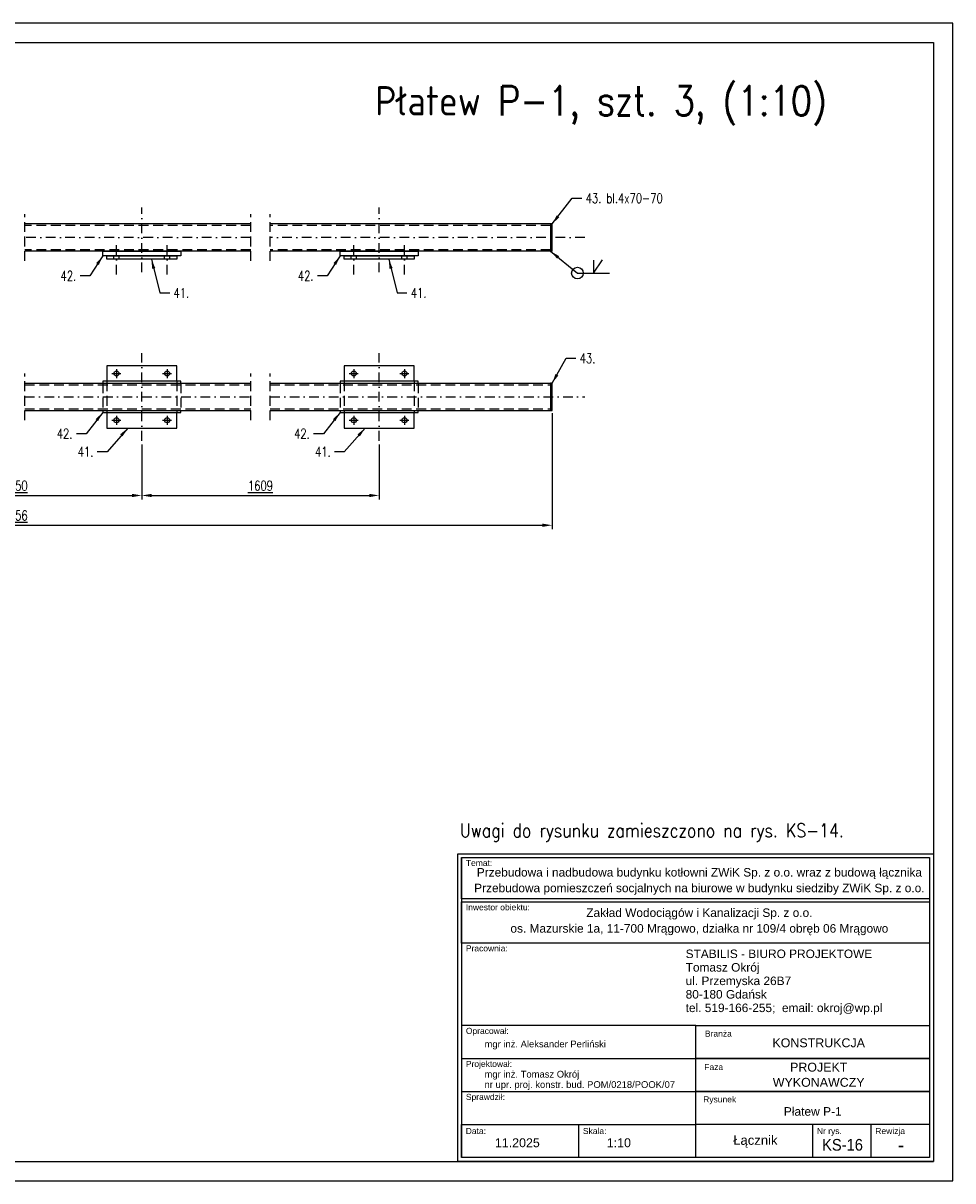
# Model space of a CAD drawing. Header units: centimetres. Extents: x 686402 to 1830517, y -1283654 to -666360.
# Tile 2 of 35: x 1750541 to 1752927, y -1068388 to -1065418. Entities that reach past the tile are written whole.
import ezdxf
from ezdxf.enums import TextEntityAlignment as Align

# ---------------------------------------------------------------- set-up
doc = ezdxf.new("R2010")
doc.units = ezdxf.units.CM
doc.header["$LTSCALE"] = 50
doc.header["$MEASUREMENT"] = 0
doc.linetypes.add('DASHDOT', pattern=[1, 0.5, -0.25, 0, -0.25])
doc.linetypes.add('DASHED', pattern=[0.75, 0.5, -0.25])
for name, color, linetype in [('0-Ramki', 2, 'Continuous'), ('k_stal_niewid', 4, 'DASHED'), ('k_stal_opisy_5', 2, 'Continuous'), ('k_stal_osie', 1, 'DASHDOT'), ('k_stal_otwory', 1, 'DASHDOT'), ('k_stal_widok', 7, 'Continuous'), ('k_stal_wymiary', 3, 'Continuous')]:
    doc.layers.add(name, color=color, linetype=linetype)
doc.styles.add('ROMANS', font='ROMANS.SHX', dxfattribs={"width": 0.85})
doc.styles.add('standard2', font='ARIAL.TTF', dxfattribs={"height": 20})
doc.styles.add('TXT3', font='romans.shx', dxfattribs={"width": 0.75})
doc.dimstyles.new('Skala_1_10', dxfattribs={"dimscale": 10, "dimtxt": 2.5, "dimasz": 2.5, "dimexe": 1, "dimexo": 1, "dimgap": 1, "dimtad": 1, "dimdec": 0, "dimzin": 0, "dimdsep": 46, "dimtxsty": 'TXT3', "dimcen": 2.5, "dimadec": 0, "dimazin": 0, "dimtfac": 1, "dimtdec": 0, "dimtmove": 0, "dimatfit": 3, "dimfxl": 0, "dimtolj": 1, "dimtzin": 0, "dimarcsym": 0})

# ---------------------------------------------------------------- blocks, each defined once
blk = doc.blocks.new('*D1164')
at = {"layer": 'Defpoints', "color": 0}
for p in [(1750195.3, -1066489.4), (1750845.3, -1066489.4), (1750845.3, -1066629.9)]:
    blk.add_point(p, dxfattribs=at)
at = {"layer": 'k_stal_wymiary', "color": 0, "lineweight": -2}
for p, q in [((1750195.3, -1066499.4), (1750195.3, -1066639.9)), ((1750845.3, -1066499.4), (1750845.3, -1066639.9)), ((1750220.3, -1066629.9), (1750820.3, -1066629.9))]:
    blk.add_line(p, q, dxfattribs=at)
at = {"layer": 'k_stal_wymiary', "color": 0}
for points in [[(1750220.3, -1066625.8), (1750220.3, -1066634.1), (1750195.3, -1066629.9)], [(1750820.3, -1066625.8), (1750820.3, -1066634.1), (1750845.3, -1066629.9)]]:
    blk.add_solid(points, dxfattribs=at)
at = {"layer": 'k_stal_wymiary', "color": 0, "insert": (1750520.3, -1066604.9), "char_height": 25, "attachment_point": 5, "style": 'TXT3'}
blk.add_mtext('\\A1;\\L2150', dxfattribs=at)
blk = doc.blocks.new('*D1165')
at = {"layer": 'Defpoints', "color": 0}
for p in [(1750845.3, -1066489.4), (1751454.3, -1066489.4), (1751454.3, -1066629.9)]:
    blk.add_point(p, dxfattribs=at)
at = {"layer": 'k_stal_wymiary', "color": 0, "lineweight": -2}
for p, q in [((1750845.3, -1066499.4), (1750845.3, -1066639.9)), ((1751454.3, -1066499.4), (1751454.3, -1066639.9)), ((1750870.3, -1066629.9), (1751429.3, -1066629.9))]:
    blk.add_line(p, q, dxfattribs=at)
at = {"layer": 'k_stal_wymiary', "color": 0}
for points in [[(1750870.3, -1066625.8), (1750870.3, -1066634.1), (1750845.3, -1066629.9)], [(1751429.3, -1066625.8), (1751429.3, -1066634.1), (1751454.3, -1066629.9)]]:
    blk.add_solid(points, dxfattribs=at)
at = {"layer": 'k_stal_wymiary', "color": 0, "insert": (1751149.8, -1066604.9), "char_height": 25, "attachment_point": 5, "style": 'TXT3'}
blk.add_mtext('\\A1;\\L1609', dxfattribs=at)
blk = doc.blocks.new('*D1166')
at = {"layer": 'Defpoints', "color": 0}
for p in [(1749142.3, -1066409.1), (1751898.3, -1066409.1), (1751898.3, -1066706.3)]:
    blk.add_point(p, dxfattribs=at)
at = {"layer": 'k_stal_wymiary', "color": 0, "lineweight": -2}
for p, q in [((1749142.3, -1066419.1), (1749142.3, -1066716.3)), ((1751898.3, -1066419.1), (1751898.3, -1066716.3)), ((1749167.3, -1066706.3), (1751873.3, -1066706.3))]:
    blk.add_line(p, q, dxfattribs=at)
at = {"layer": 'k_stal_wymiary', "color": 0}
for points in [[(1749167.3, -1066702.1), (1749167.3, -1066710.5), (1749142.3, -1066706.3)], [(1751873.3, -1066702.1), (1751873.3, -1066710.5), (1751898.3, -1066706.3)]]:
    blk.add_solid(points, dxfattribs=at)
at = {"layer": 'k_stal_wymiary', "color": 0, "insert": (1750520.3, -1066681.3), "char_height": 25, "attachment_point": 5, "style": 'TXT3'}
blk.add_mtext('\\A1;\\L6256', dxfattribs=at)

msp = doc.modelspace()

# ---------------------------------------------------------------- linework, layer by layer
at = {"layer": '0-Ramki', "color": 1}
for p, q in [((1748976.6, -1065468.2), (1752876.6, -1065468.2)), ((1752876.6, -1065468.2), (1752876.6, -1068338.2)), ((1748976.6, -1068338.2), (1752876.6, -1068338.2))]:
    msp.add_line(p, q, dxfattribs=at)
at = {"layer": '0-Ramki', "color": 2}
for p, q in [((1751665.9, -1067559), (1751665.9, -1068328.5)), ((1752866.9, -1067559), (1752866.9, -1068328.5)), ((1752267.5, -1067989.8), (1751665.9, -1067989.8)), ((1751665.9, -1067989.8), (1751665.9, -1068243.8)), ((1752267.5, -1068243.8), (1752267.5, -1067989.8)), ((1751665.9, -1068074.5), (1752267.5, -1068074.5)), ((1751665.9, -1068159.2), (1752267.5, -1068159.2)), ((1752267.5, -1068159.2), (1752866.9, -1068159.2)), ((1751665.9, -1068243.8), (1752267.5, -1068243.8)), ((1751665.9, -1068328.5), (1751665.9, -1068243.8)), ((1751966.7, -1068328.5), (1751966.7, -1068243.8)), ((1752267.5, -1068328.5), (1752267.5, -1068243.8)), ((1752567.2, -1068328.5), (1752567.2, -1068243.8)), ((1752717.1, -1068328.5), (1752717.1, -1068243.8)), ((1752866.9, -1068243.8), (1752866.9, -1068328.5)), ((1752866.9, -1068328.5), (1751665.9, -1068328.5))]:
    msp.add_line(p, q, dxfattribs=at)
at = {"layer": '0-Ramki', "color": 1}
msp.add_lwpolyline([(1751656.2, -1067549.2), (1752876.6, -1067549.2), (1752876.6, -1068338.2), (1751656.2, -1068338.2)], close=True, dxfattribs=at)
at = {"layer": '0-Ramki', "color": 2}
for points in [[(1751665.9, -1067559), (1752866.9, -1067559), (1752866.9, -1067664.4), (1751665.9, -1067664.4)], [(1751665.9, -1067672.7), (1752866.9, -1067672.7), (1752866.9, -1067778.1), (1751665.9, -1067778.1)], [(1752267.5, -1067989.8), (1752866.9, -1067989.8), (1752866.9, -1068074.5), (1752267.5, -1068074.5)], [(1752267.5, -1068074.5), (1752866.9, -1068074.5), (1752866.9, -1068159.2), (1752267.5, -1068159.2)], [(1752267.5, -1068159.2), (1752866.9, -1068159.2), (1752866.9, -1068243.8), (1752267.5, -1068243.8)]]:
    msp.add_lwpolyline(points, close=True, dxfattribs=at)
at = {"layer": 'Defpoints'}
msp.add_lwpolyline([(1748726.6, -1068388.2), (1752926.6, -1068388.2), (1752926.6, -1065418.2), (1748726.6, -1065418.2)], close=True, dxfattribs=at)
at = {"layer": 'k_stal_niewid'}
for p, q in [((1750545.3, -1066028.4), (1750545.3, -1065908.4)), ((1751124.8, -1066028.4), (1751124.8, -1065908.4)), ((1751174.8, -1066028.4), (1751174.8, -1065908.4)), ((1751124.8, -1065937.4), (1750545.3, -1065937.4)), ((1751894.3, -1065937.4), (1751174.8, -1065937.4)), ((1751124.8, -1065999.4), (1750545.3, -1065999.4)), ((1750773.3, -1066023.4), (1750773.3, -1066015.4)), ((1750787.3, -1066023.4), (1750787.3, -1066015.4)), ((1750903.3, -1066023.4), (1750903.3, -1066015.4)), ((1750917.3, -1066023.4), (1750917.3, -1066015.4)), ((1751894.3, -1065999.4), (1751174.8, -1065999.4)), ((1751382.3, -1066023.4), (1751382.3, -1066015.4)), ((1751396.3, -1066023.4), (1751396.3, -1066015.4)), ((1751512.3, -1066023.4), (1751512.3, -1066015.4)), ((1751526.3, -1066023.4), (1751526.3, -1066015.4)), ((1750545.3, -1066437.1), (1750545.3, -1066317.2)), ((1751124.8, -1066437.1), (1751124.8, -1066317.2)), ((1751174.8, -1066437.1), (1751174.8, -1066317.2)), ((1750545.3, -1066346.1), (1751124.8, -1066346.1)), ((1750745.3, -1066342.1), (1750745.3, -1066412.1)), ((1750755.3, -1066337.1), (1750755.3, -1066417.1)), ((1750935.3, -1066337.1), (1750935.3, -1066417.1)), ((1750945.3, -1066342.1), (1750945.3, -1066412.1)), ((1751174.8, -1066346.1), (1751894.3, -1066346.1)), ((1751354.3, -1066342.1), (1751354.3, -1066412.1)), ((1751364.3, -1066337.1), (1751364.3, -1066417.1)), ((1751544.3, -1066337.1), (1751544.3, -1066417.1)), ((1751554.3, -1066342.1), (1751554.3, -1066412.1)), ((1750545.3, -1066408.1), (1751124.8, -1066408.1)), ((1751174.8, -1066408.1), (1751894.3, -1066408.1))]:
    msp.add_line(p, q, dxfattribs=at)
at = {"layer": 'k_stal_osie'}
for p, q in [((1750845.3, -1066057.4), (1750845.3, -1065890.8)), ((1751454.3, -1066057.4), (1751454.3, -1065890.8)), ((1751124.8, -1065968.4), (1750545.3, -1065968.4)), ((1751982.3, -1065968.4), (1751174.8, -1065968.4)), ((1750845.3, -1066489.4), (1750845.3, -1066264.9)), ((1751454.3, -1066489.4), (1751454.3, -1066264.9)), ((1750545.3, -1066377.1), (1751124.8, -1066377.1)), ((1751174.8, -1066377.1), (1751982.3, -1066377.1))]:
    msp.add_line(p, q, dxfattribs=at)
at = {"layer": 'k_stal_otwory'}
for p, q in [((1750780.3, -1066062.9), (1750780.3, -1065983.9)), ((1750910.3, -1066062.9), (1750910.3, -1065983.9)), ((1751389.3, -1066062.9), (1751389.3, -1065983.9)), ((1751519.3, -1066062.9), (1751519.3, -1065983.9)), ((1750768.8, -1066317.1), (1750791.8, -1066317.1)), ((1750780.3, -1066305.6), (1750780.3, -1066328.7)), ((1750898.8, -1066317.1), (1750921.8, -1066317.1)), ((1750910.3, -1066305.6), (1750910.3, -1066328.7)), ((1751377.8, -1066317.1), (1751400.8, -1066317.1)), ((1751389.3, -1066305.6), (1751389.3, -1066328.7)), ((1751507.8, -1066317.1), (1751530.8, -1066317.1)), ((1751519.3, -1066305.6), (1751519.3, -1066328.7)), ((1750768.8, -1066437.1), (1750791.8, -1066437.1)), ((1750780.3, -1066425.6), (1750780.3, -1066448.7)), ((1750898.8, -1066437.1), (1750921.8, -1066437.1)), ((1750910.3, -1066425.6), (1750910.3, -1066448.7)), ((1751377.8, -1066437.1), (1751400.8, -1066437.1)), ((1751389.3, -1066425.6), (1751389.3, -1066448.7)), ((1751507.8, -1066437.1), (1751530.8, -1066437.1)), ((1751519.3, -1066425.6), (1751519.3, -1066448.7))]:
    msp.add_line(p, q, dxfattribs=at)
at = {"layer": 'k_stal_widok'}
for p, q in [((1751124.8, -1065933.4), (1750545.3, -1065933.4)), ((1751894.3, -1065933.4), (1751174.8, -1065933.4)), ((1751894.3, -1065933.4), (1751894.3, -1066003.4)), ((1751124.8, -1066003.4), (1750545.3, -1066003.4)), ((1751894.3, -1066003.4), (1751174.8, -1066003.4)), ((1750545.3, -1066342.1), (1750945.3, -1066342.1)), ((1750945.3, -1066342.1), (1751124.8, -1066342.1)), ((1751174.8, -1066342.1), (1751554.3, -1066342.1)), ((1751554.3, -1066342.1), (1751894.3, -1066342.1)), ((1751894.3, -1066342.1), (1751894.3, -1066412.1)), ((1750545.3, -1066412.1), (1750945.3, -1066412.1)), ((1750945.3, -1066412.1), (1751124.8, -1066412.1)), ((1751174.8, -1066412.1), (1751554.3, -1066412.1)), ((1751554.3, -1066412.1), (1751894.3, -1066412.1))]:
    msp.add_line(p, q, dxfattribs=at)
for points in [[(1751894.3, -1066003.4), (1751898.3, -1066003.4), (1751898.3, -1065933.4), (1751894.3, -1065933.4)], [(1750945.3, -1066015.4), (1750745.3, -1066015.4), (1750745.3, -1066003.4), (1750945.3, -1066003.4)], [(1750935.3, -1066023.4), (1750755.3, -1066023.4), (1750755.3, -1066015.4), (1750935.3, -1066015.4)], [(1751554.3, -1066015.4), (1751354.3, -1066015.4), (1751354.3, -1066003.4), (1751554.3, -1066003.4)], [(1751544.3, -1066023.4), (1751364.3, -1066023.4), (1751364.3, -1066015.4), (1751544.3, -1066015.4)], [(1751894.3, -1066412.1), (1751898.3, -1066412.1), (1751898.3, -1066342.1), (1751894.3, -1066342.1)]]:
    msp.add_lwpolyline(points, close=True, dxfattribs=at)
for points in [[(1750935.3, -1066337.1), (1750935.3, -1066297.1), (1750755.3, -1066297.1), (1750755.3, -1066337.1)], [(1751544.3, -1066337.1), (1751544.3, -1066297.1), (1751364.3, -1066297.1), (1751364.3, -1066337.1)], [(1750945.3, -1066342.1), (1750945.3, -1066337.1), (1750745.3, -1066337.1), (1750745.3, -1066342.1)], [(1751554.3, -1066342.1), (1751554.3, -1066337.1), (1751354.3, -1066337.1), (1751354.3, -1066342.1)], [(1750745.3, -1066412.1), (1750745.3, -1066417.1), (1750945.3, -1066417.1), (1750945.3, -1066412.1)], [(1750755.3, -1066417.1), (1750755.3, -1066457.1), (1750935.3, -1066457.1), (1750935.3, -1066417.1)], [(1751354.3, -1066412.1), (1751354.3, -1066417.1), (1751554.3, -1066417.1), (1751554.3, -1066412.1)], [(1751364.3, -1066417.1), (1751364.3, -1066457.1), (1751544.3, -1066457.1), (1751544.3, -1066417.1)]]:
    msp.add_lwpolyline(points, dxfattribs=at)
for centre in [(1750780.3, -1066317.1), (1750910.3, -1066317.1), (1751389.3, -1066317.1), (1751519.3, -1066317.1), (1750780.3, -1066437.1), (1750910.3, -1066437.1), (1751389.3, -1066437.1), (1751519.3, -1066437.1)]:
    msp.add_circle(centre, 6.5, dxfattribs=at)
at = {"layer": 'k_stal_wymiary'}
for p, q in [((1752004.4, -1066059.5), (1752027.3, -1066025.8)), ((1752004.4, -1066026.3), (1752004.4, -1066059.5)), ((1751963.4, -1066059.5), (1752045.4, -1066059.5))]:
    msp.add_line(p, q, dxfattribs=at)
msp.add_circle((1751963.4, -1066059.5), 15, dxfattribs=at)

# ---------------------------------------------------------------- texts
at = {"layer": '0-Ramki', "color": 1, "style": 'standard2'}
for s, height, p in [('Temat:', 15.57, (1751677, -1067572.7)), ('Inwestor obiektu:', 15.568, (1751677, -1067686.4)), ('Pracownia:', 15.57, (1751677, -1067791.8)), ('STABILIS - BIURO PROJEKTOWE', 21.795, (1752241, -1067805.8)), ('Tomasz Okrój', 21.795, (1752241, -1067840.5)), ('ul. Przemyska 26B7', 21.795, (1752241, -1067875.1)), ('80-180 Gdańsk', 21.795, (1752241, -1067909.7)), ('tel. 519-166-255;  email: okroj@wp.pl', 21.795, (1752241, -1067944.4)), ('Opracował:', 15.57, (1751677, -1068003.5)), ('mgr inż. Aleksander Perliński', 17.297, (1751724.9, -1068037.2)), ('Projektował:', 15.568, (1751677, -1068088.2)), ('mgr inż. Tomasz Okrój', 17.297, (1751724.9, -1068114.6)), ('nr upr. proj. konstr. bud. POM/0218/POOK/07', 17.297, (1751724.9, -1068141.2)), ('Sprawdził:', 15.57, (1751677, -1068172.9)), ('Data:', 15.57, (1751676.6, -1068260.4)), ('Skala:', 15.57, (1751977.3, -1068260.4)), ('Nr rys.', 15.57, (1752577.8, -1068260.4)), ('Rewizja', 15.57, (1752727.7, -1068260.4))]:
    msp.add_text(s, height=height, rotation=360, dxfattribs=at).set_placement(p, align=Align.MIDDLE_LEFT)
for s, height, p in [('Branża', 15.57, (1752325, -1068010.5)), ('KONSTRUKCJA', 22.832, (1752582.4, -1068034.1)), ('Faza', 15.57, (1752313, -1068096.3)), ('PROJEKT', 22.83, (1752582.4, -1068096.6)), ('WYKONAWCZY', 22.83, (1752582.4, -1068135.5)), ('Rysunek', 15.57, (1752328.3, -1068179.2)), ('Płatew P-1', 22, (1752567.2, -1068210.2)), ('11.2025', 22.83, (1751809.1, -1068290.5)), ('1:10', 22.83, (1752069.6, -1068290.5)), ('Łącznik', 24, (1752419.9, -1068283.8)), ('-', 36.3, (1752793.4, -1068295.8))]:
    msp.add_text(s, height=height, rotation=360, dxfattribs=at).set_placement(p, align=Align.MIDDLE_CENTER)
at = {"layer": '0-Ramki', "color": 1, "style": 'standard2', "width": 0.9}
msp.add_text('KS-16', height=30, rotation=360, dxfattribs=at).set_placement((1752643.5, -1068295.8), align=Align.MIDDLE_CENTER)
at = {"layer": '0-Ramki', "color": 1, "width": 1336.4, "attachment_point": 2, "style": 'standard2'}
for s, insert, char_height in [('{\\fArial|b0|i0|c238|p34;Przebudowa i nadbudowa budynku kotłowni ZWiK Sp. z o.o. wraz z budową łącznika}', (1752276.2, -1067585.8), 21.7946), ('{\\fArial|b0|i0|c238|p34;Przebudowa pomieszczeń socjalnych na biurowe w budynku siedziby ZWiK Sp. z o.o.}', (1752276.2, -1067626), 21.7946), ('{\\fArial|b0|i0|c238|p34;Zakład Wodociągów i Kanalizacji Sp. z o.o.}', (1752276.2, -1067689.4), 21.795), ('{\\fArial|b0|i0|c238|p34;os. Mazurskie 1a, 11-700 Mrągowo, działka nr 109/4 obręb 06 Mrągowo}', (1752276.2, -1067729.7), 21.795)]:
    msp.add_mtext(s, dxfattribs=dict(at, insert=insert, char_height=char_height))
at = {"layer": 'k_stal_opisy_5', "ltscale": 0.6, "style": 'ROMANS', "width": 0.85}
msp.add_text('Płatew P-1, szt. 3, (1:10)', height=75, dxfattribs=at).set_placement((1751444.1, -1065654.9))
at = {"layer": 'k_stal_opisy_5', "color": 2, "style": 'ROMANS', "width": 0.85}
msp.add_text('Uwagi do rysunku zamieszczono na rys. KS-14.', height=35, dxfattribs=at).set_placement((1751661.6, -1067506.9))
at = {"layer": 'k_stal_wymiary', "char_height": 25, "style": 'TXT3'}
for s, insert, width, attachment_point in [('\\A1;43. bl.4x70-70', (1751984.5, -1065854.9), 218.626, 1), ('\\A1;42.', (1750677.1, -1066078.9), 24, 9), ('\\A1;42.', (1751286.1, -1066078.9), 24, 9), ('\\A1;41.', (1750926.9, -1066110.3), 47.443, 4), ('\\A1;41.', (1751535.9, -1066110.3), 47.443, 4), ('\\A1;43.', (1751969.1, -1066265.5), 24, 1), ('\\A1;42.', (1750667.4, -1066484), 24, 9), ('\\A1;42.', (1751276.4, -1066484), 24, 9), ('\\A1;41.', (1750721.1, -1066530.2), 24, 9), ('\\A1;41.', (1751330.1, -1066530.2), 24, 9)]:
    msp.add_mtext(s, dxfattribs=dict(at, insert=insert, width=width, attachment_point=attachment_point))

# ---------------------------------------------------------------- dimensions: what is measured, and where the dimension line sits
at = {"layer": 'k_stal_wymiary'}
for base, p1, p2, text, picture, middle in [((1751898.3, -1066706.3), (1749142.3, -1066409.1), (1751898.3, -1066409.1), '\\L6256', '*D1166', (1750520.3, -1066681.3)), ((1750845.3, -1066629.9), (1750195.3, -1066489.4), (1750845.3, -1066489.4), '\\L2150', '*D1164', (1750520.3, -1066604.9)), ((1751454.3, -1066629.9), (1750845.3, -1066489.4), (1751454.3, -1066489.4), '\\L1609', '*D1165', (1751149.8, -1066604.9))]:
    dim = msp.add_linear_dim(base=base, p1=p1, p2=p2, text=text, dimstyle='Skala_1_10', dxfattribs=at)
    dim.commit()
    dim.dimension.update_dxf_attribs({"geometry": picture, "text_midpoint": middle})

# ---------------------------------------------------------------- leaders
at = {"layer": 'k_stal_wymiary', "annotation_type": 0, "has_hookline": 1}
for points, hookline_direction, text_width in [([(1751898.3, -1065933.4), (1751949.5, -1065867.4), (1751974.5, -1065867.4)], 0, 217), ([(1750745.3, -1066015.4), (1750712.1, -1066066.4), (1750687.1, -1066066.4)], 1, 37.5), ([(1751354.3, -1066015.4), (1751321.1, -1066066.4), (1751296.1, -1066066.4)], 1, 37.5), ([(1750869.9, -1066023.4), (1750891.9, -1066110.3), (1750916.9, -1066110.3)], 0, 33.9), ([(1751478.9, -1066023.4), (1751500.9, -1066110.3), (1751525.9, -1066110.3)], 0, 33.9), ([(1751898.3, -1066342.1), (1751934.1, -1066278), (1751959.1, -1066278)], 0, 37.5), ([(1750745.3, -1066417.1), (1750702.4, -1066471.5), (1750677.4, -1066471.5)], 1, 37.5), ([(1751354.3, -1066417.1), (1751311.4, -1066471.5), (1751286.4, -1066471.5)], 1, 37.5), ([(1750809.4, -1066457.1), (1750756.1, -1066517.7), (1750731.1, -1066517.7)], 1, 33.9), ([(1751418.4, -1066457.1), (1751365.1, -1066517.7), (1751340.1, -1066517.7)], 1, 33.9)]:
    msp.add_leader(points, dimstyle='Skala_1_10', override={"dimgap": 1, "dimtad": 0}, dxfattribs=dict(at, hookline_direction=hookline_direction, text_width=text_width))
at = {"layer": 'k_stal_wymiary'}
msp.add_leader([(1751894.3, -1066003.4), (1751963.4, -1066059.5)], dimstyle='Skala_1_10', override={"dimgap": 1, "dimtad": 0}, dxfattribs=at)

doc.saveas('drawing.dxf')
